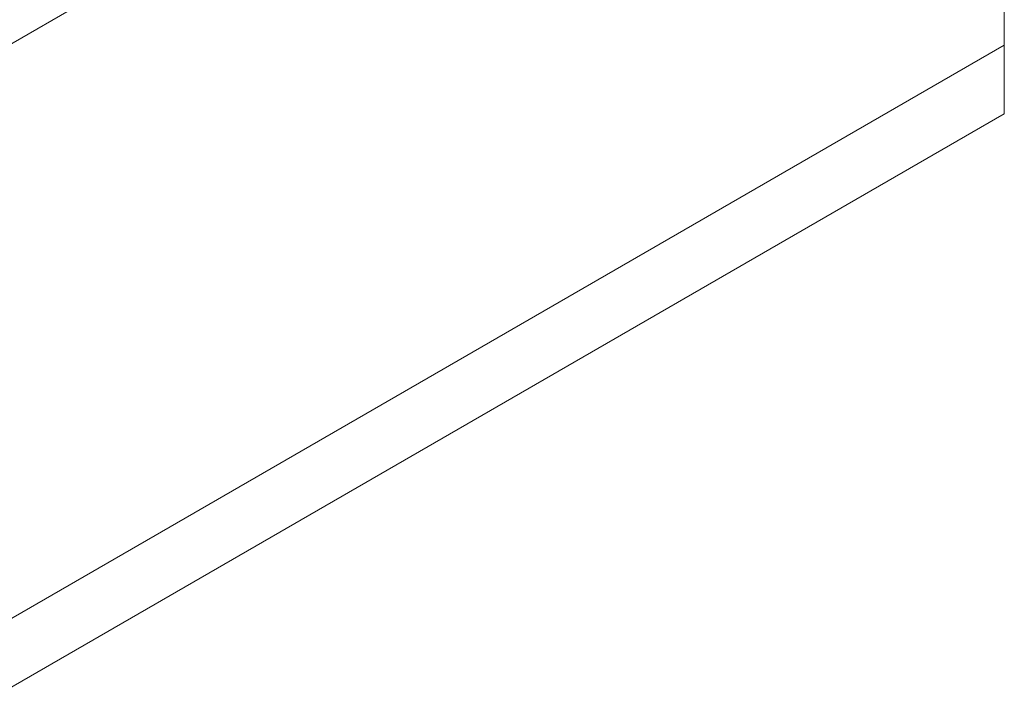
# Model space of a CAD drawing. Header units: inches. Extents: x 0.2 to 16.3, y 0.2 to 11.5.
# Tile 30 of 65: x 4.178 to 4.802, y 1.473 to 1.9. Entities that reach past the tile are written whole.
import ezdxf

# ---------------------------------------------------------------- set-up
doc = ezdxf.new("R2010")
doc.units = ezdxf.units.IN
doc.header["$MEASUREMENT"] = 0

msp = doc.modelspace()

# ---------------------------------------------------------------- linework, layer by layer
at = {"color": 7, "linetype": 'Continuous', "lineweight": 15}
for p, q in [((4.49328, 2.06956), (3.12385, 1.27901)), ((4.80205, 1.88351), (4.80205, 1.91616)), ((3.39727, 1.07254), (4.80205, 1.88351)), ((4.80205, 1.88351), (4.80205, 1.83996)), ((3.39727, 1.02899), (4.80205, 1.83996))]:
    msp.add_line(p, q, dxfattribs=at)

doc.saveas('drawing.dxf')
